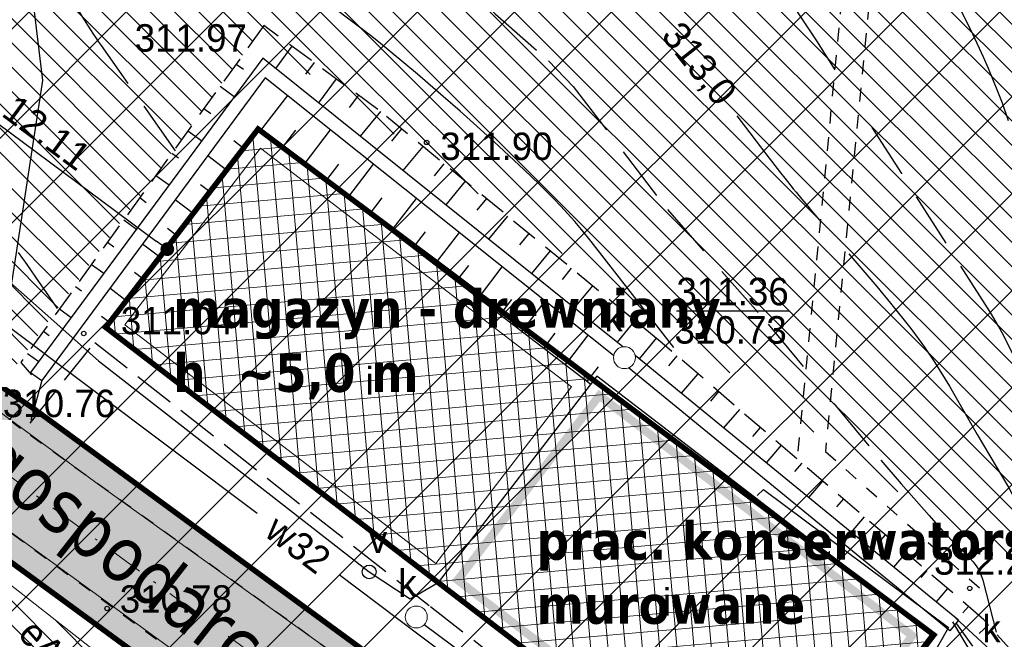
# Model space of a CAD drawing. Extents: x 4615668 to 9249187, y 5334101 to 10688993.
# Tile 27 of 120: x 4667501 to 4667536, y 5336839 to 5336862. Entities that reach past the tile are written whole.
import ezdxf
from ezdxf.enums import TextEntityAlignment as Align

# ---------------------------------------------------------------- set-up
doc = ezdxf.new("R2010")
doc.units = 0
doc.header["$MEASUREMENT"] = 0
for name, pattern in [('CHODNIK', [2, 1.5, -0.5]), ('DASHDOT', [25.4, 12.7, -6.35, 0, -6.35]), ('DROGA', [1, 0.5, -0.5]), ('SKARPA1', [1.5, 1, -0.5]), ('WARSTWICA', [3, 2, -1])]:
    doc.linetypes.add(name, pattern=pattern)
for name, color, linetype in [('11', 7, 'Continuous'), ('13', 7, 'Continuous'), ('14', 7, 'Continuous'), ('16', 7, 'Continuous'), ('17', 7, 'Continuous'), ('21', 7, 'Continuous'), ('22', 7, 'Continuous'), ('23', 7, 'Continuous'), ('24', 7, 'Continuous'), ('25', 7, 'Continuous'), ('27', 7, 'Continuous'), ('28', 7, 'Continuous'), ('45', 7, 'Continuous'), ('50', 7, 'Continuous'), ('51', 7, 'Continuous'), ('52', 7, 'Continuous'), ('56', 7, 'Continuous'), ('DIM', 7, 'Continuous'), ('tpsa_stolarka', 4, 'Continuous'), ('UKKPA_506', 7, 'Continuous')]:
    doc.layers.add(name, color=color, linetype=linetype)
doc.layers.add('hatch', color=253, linetype='Continuous', lineweight=0)
doc.layers.add('sciany - mur', color=1, linetype='Continuous', lineweight=30)
doc.styles.add('STYLE2', font='arial.ttf')
doc.styles.add('tomek14', font='ISOCP.shx', dxfattribs={"height": 14})
doc.styles.add('txt', font='TXT', dxfattribs={"height": 0.2})
doc.dimstyles.new('1-500', dxfattribs={"dimtxt": 1, "dimasz": 0.5, "dimexe": 0.18, "dimexo": 0.0625, "dimgap": 0.3, "dimtad": 1, "dimzin": 0, "dimdsep": 46, "dimtxsty": 'STYLE2', "dimblk": 'DOT', "dimcen": 0.09, "dimadec": 0, "dimazin": 0, "dimtfac": 1, "dimtmove": 0, "dimatfit": 0, "dimldrblk": 'DOT', "dimfxl": 0, "dimtolj": 1, "dimtzin": 0, "dimarcsym": 0})
pattern_1 = [(135, (0, 0), (-0.44194173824, -0.44194173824), [])]

# ---------------------------------------------------------------- blocks, each defined once
blk = doc.blocks.new('KL')
at = {"layer": 'UKKPA_506', "color": 7, "linetype": 'Continuous', "lineweight": 13}
blk.add_circle((0, 0), 0.4, dxfattribs=at)
blk = doc.blocks.new('PLT')
at = {"layer": '24', "color": 40, "linetype": 'Continuous'}
for p, q in [((3.25, 0), (2.543, 0.707)), ((0.75, 0), (5.75, 0)), ((4.543, 0), (3.836, -0.707))]:
    blk.add_line(p, q, dxfattribs=at)
blk = doc.blocks.new('WYS')
at = {"layer": '52', "color": 67, "linetype": 'Continuous'}
blk.add_circle((0, 0), 0.08, dxfattribs=at)
blk = doc.blocks.new('SLU')
at = {"layer": '22', "color": 1, "linetype": 'Continuous'}
blk.add_circle((0, 0), 0.25, dxfattribs=at)
blk = doc.blocks.new('_Dot')
at = {"color": 0, "linetype": 'ByBlock', "lineweight": -2}
blk.add_line((-0.5, 0), (-1, 0), dxfattribs=at)
at = {"color": 0, "linetype": 'ByBlock', "const_width": 0.5}
blk.add_lwpolyline([(-0.25, 0, 1), (0.25, 0, 1)], format="xyb", close=True, dxfattribs=at)
blk = doc.blocks.new('*D2936')
at = {"layer": 'Defpoints', "color": 0}
for p in [(4667497.792, 5336863.004), (4667507.521, 5336855.794), (4667505.973, 5336853.705)]:
    blk.add_point(p, dxfattribs=at)
at = {"layer": 'DIM', "color": 0, "lineweight": -2, "ltscale": 40}
for p, q in [((4667497.755, 5336862.954), (4667496.137, 5336860.771)), ((4667496.646, 5336860.618), (4667505.572, 5336854.003)), ((4667507.484, 5336855.743), (4667505.866, 5336853.56))]:
    blk.add_line(p, q, dxfattribs=at)
at = {"layer": 'DIM', "color": 0, "linetype": 'ByBlock', "lineweight": -2, "xscale": 0.5, "yscale": 0.5, "zscale": 0.5}
for p, rotation in [((4667496.244, 5336860.915), 143.4588016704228), ((4667505.973, 5336853.705), 323.4588016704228)]:
    blk.add_blockref('_Dot', p, dxfattribs=dict(at, rotation=rotation))
at = {"layer": 'DIM', "color": 0, "lineweight": 0, "ltscale": 40, "insert": (4667501.586, 5336857.955), "char_height": 1, "attachment_point": 5, "rotation": 323.4588, "style": 'STYLE2'}
blk.add_mtext('\\A1;12.11 ', dxfattribs=at)

msp = doc.modelspace()

# ---------------------------------------------------------------- hatches: boundary and pattern name
at = {"layer": 'hatch', "lineweight": 0, "ltscale": 20}
h = msp.add_hatch(dxfattribs=at)
h.set_pattern_fill('ANSI31', color=3, scale=5, angle=90)
h.set_pattern_definition(pattern_1)
h.paths.add_polyline_path([(4667478.241, 5336862.506), (4667500.187, 5336849.085), (4667509.213, 5336861.47), (4667568.688, 5336819.183), (4667564.714, 5336804.134), (4667554.796, 5336790.991), (4667576.988, 5336780.491), (4667554.55, 5336767.038), (4667549.827, 5336774.88), (4667551.588, 5336779.599), (4667549.28, 5336791.134), (4667527.772, 5336764.72), (4667506.281, 5336760.826), (4667504.47, 5336758.514), (4667530.99, 5336759.647), (4667552.216, 5336758.206), (4667562.355, 5336763.449), (4667592.666, 5336770.447), (4667606.189, 5336771.369), (4667630.656, 5336776.416), (4667647.302, 5336782.178), (4667616.224, 5336840.573), (4667599.415, 5336843.615), (4667571.788, 5336854.179), (4667524.216, 5336889.17), (4667516.371, 5336894.261), (4667502.473, 5336899.028)])
at = {"layer": 'hatch', "lineweight": 0}
h = msp.add_hatch(dxfattribs=at)
h.set_pattern_fill('ANSI31', color=160, scale=20)
h.set_pattern_definition([(45, (0, 0), (-1.767766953, 1.767766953), [])])
h.paths.add_polyline_path([(4667474.732, 5336856.646), (4667499.212, 5336897.332), (4667613.908, 5336808.5), (4667647.336, 5336782.081), (4667630.656, 5336776.416), (4667605.665, 5336771.261), (4667592.294, 5336770.058), (4667562.355, 5336763.404), (4667552.216, 5336758.206), (4667530.784, 5336759.661), (4667490.062, 5336757.531), (4667479.482, 5336755.228), (4667453.16, 5336765.741), (4667492.626, 5336792.677), (4667492.398, 5336848.025)])
at = {"layer": 'hatch', "lineweight": 0, "ltscale": 40}
h = msp.add_hatch(dxfattribs=at)
h.set_pattern_fill('ANSI37', color=0, scale=5, angle=50)
h.set_pattern_definition([(95, (0, 0), (-0.62262168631, -0.05447233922), []), (185, (0, 0), (0.05447233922, -0.62262168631), [])])
h.paths.add_polyline_path([(4667503.729, 5336850.854), (4667509.279, 5336858.084), (4667533.893, 5336839.646), (4667528.121, 5336832.127)])
h = msp.add_hatch(dxfattribs=at)
h.set_pattern_fill('CONCRE', color=40)
h.set_pattern_definition([(0, (0, 0), (1, 1), [0.125, -0.875]), (90, (0, 0), (-1, 1), [0.125, -0.875]), (135, (0.125, 0), (-0.99999999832, 6e-17), [0.1767767, -1.2374369]), (0, (0.125, 0.5625), (1, 1), [0.125, -0.875]), (45, (0.1875, 0.5), (0, 0.99999999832), [0.0883883, -1.3258252]), (135, (0.1875, 0.5), (-0.99999999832, 6e-17), [0.0883883, -1.3258252]), (0, (0.5, 0.8125), (1, 1), [0.1767767, -0.8232233]), (45, (0.5, 0.8125), (0, 0.99999999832), [0.125, -1.2892136]), (135, (0.6768, 0.8125), (-0.99999999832, 6e-17), [0.125, -1.2892136]), (90, (0.6875, 0.25), (-1, 1), [0.125, -0.875]), (45, (0.6875, 0.25), (0, 0.99999999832), [0.0883883, -1.3258252]), (135, (0.75, 0.3125), (-0.99999999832, 6e-17), [0.0883883, -1.3258252]), (0, (0.125, 0.25), (1, 1), [0.0625, -0.8375]), (0, (0.875, 0.5), (1, 1), [0.0625, -0.8375]), (90, (0.5625, 0.625), (-1, 1), [0.0625, -0.8375]), (135, (0.6875, 0.0625), (-0.99999999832, 6e-17), [0.0883883, -1.3258252]), (135, (0.25, 0.75), (-0.99999999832, 6e-17), [0.0883883, -1.3258252]), (45, (0.46875, 0.3281), (0, 0.99999999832), [0.0883883, -1.3258252]), (90, (0.3438, 0.125), (-1, 1), [0.015625, -0.984375]), (90, (0.3906, 0.5469), (-1, 1), [0.015625, -0.984375]), (90, (0.8594, 0.7188), (-1, 1), [0.015625, -0.984375]), (90, (0.875, 0.1875), (-1, 1), [0.015625, -0.984375])])
h.paths.add_polyline_path([(4667472.961, 5336756.489), (4667468.058, 5336758.973), (4667487.243, 5336774.477), (4667507.924, 5336780.952), (4667514.555, 5336787.159), (4667525.884, 5336802.746), (4667525.606, 5336807.84), (4667523.221, 5336815.704), (4667522.509, 5336818.048), (4667521.226, 5336821.635), (4667520.864, 5336822.406), (4667520.067, 5336824.088), (4667519.679, 5336824.706), (4667515.771, 5336830.92), (4667509.771, 5336835.34), (4667494.15, 5336846.576), (4667489.905, 5336849.409), (4667484.007, 5336852.786), (4667486.27, 5336857.256), (4667492.961, 5336853.385), (4667501.292, 5336847.756), (4667518.717, 5336834.965), (4667519.688, 5336834.083), (4667524.486, 5336826.454), (4667525.848, 5336823.557), (4667528.047, 5336817.018), (4667529.495, 5336812.247), (4667530.585, 5336808.651), (4667530.773, 5336800.967), (4667520.307, 5336786.568), (4667509.938, 5336776.339), (4667489.772, 5336770.079)])
at = {"layer": 'hatch', "lineweight": 0, "ltscale": 20}
h = msp.add_hatch(dxfattribs=at)
h.set_pattern_fill('ANSI31', color=3, scale=5, angle=90)
h.set_pattern_definition(pattern_1)
h.paths.add_polyline_path([(4667467.837, 5336761.845), (4667446.717, 5336769.805), (4667465.95, 5336800.297), (4667453.331, 5336810.903), (4667456.996, 5336817.795), (4667461.413, 5336829.102), (4667470.895, 5336824.303), (4667477.712, 5336835.194), (4667462.385, 5336842.995), (4667465.057, 5336851.959), (4667473.624, 5336855.263), (4667477.401, 5336854.407), (4667477.94, 5336845.571), (4667487.032, 5336840.461), (4667491.362, 5336848.44), (4667514.938, 5336829.96), (4667522.66, 5336810.151), (4667493.116, 5336780.396), (4667477.533, 5336784.386), (4667471.001, 5336776.207), (4667474.27, 5336768.361)])

# ---------------------------------------------------------------- linework, layer by layer
at = {"color": 97, "linetype": 'DROGA'}
for points in [[(4667535.227, 5336880.93), (4667530.822, 5336865.752), (4667528.908, 5336846.056)], [(4667536.072, 5336880.254), (4667531.808, 5336865.562), (4667529.941, 5336846.336), (4667535.784, 5336841.153)]]:
    msp.add_lwpolyline(points, dxfattribs=at)
at = {"lineweight": 0, "ltscale": 40}
for points in [[(4667504.43, 5336850.947), (4667515.751, 5336842.255), (4667520.692, 5336848.69), (4667509.371, 5336857.383)], [(4667467.837, 5336761.845), (4667446.717, 5336769.805), (4667465.95, 5336800.297), (4667453.331, 5336810.903), (4667456.996, 5336817.795), (4667461.413, 5336829.102), (4667470.895, 5336824.303), (4667477.712, 5336835.194), (4667462.385, 5336842.995), (4667465.057, 5336851.959), (4667473.624, 5336855.263), (4667477.401, 5336854.407), (4667477.94, 5336845.571), (4667487.032, 5336840.461), (4667491.362, 5336848.44), (4667514.938, 5336829.96), (4667522.66, 5336810.151), (4667493.116, 5336780.396), (4667477.533, 5336784.386), (4667471.001, 5336776.207), (4667474.27, 5336768.361)]]:
    msp.add_lwpolyline(points, close=True, dxfattribs=at)
msp.add_lwpolyline([(4667515.843, 5336841.553), (4667528.12, 5336832.128), (4667533.803, 5336839.713), (4667521.616, 5336849.073), (4667515.843, 5336841.553)], dxfattribs=at)
at = {"lineweight": 0, "ltscale": 40, "const_width": 0.3}
msp.add_lwpolyline([(4667516.544, 5336841.646), (4667528.023, 5336832.832), (4667533.106, 5336839.618), (4667521.708, 5336848.372)], close=True, dxfattribs=at)
at = {"layer": '11', "color": 2, "linetype": 'Continuous'}
msp.add_lwpolyline([(4667515.843, 5336841.554), (4667528.12, 5336832.128), (4667533.893, 5336839.646), (4667521.616, 5336849.073)], close=True, dxfattribs=at)
at = {"layer": '13', "color": 7, "linetype": 'Continuous'}
msp.add_lwpolyline([(4667515.843, 5336841.554), (4667503.729, 5336850.855), (4667509.279, 5336858.084), (4667521.393, 5336848.783)], dxfattribs=at)
at = {"layer": '16', "color": 7, "linetype": 'CHODNIK'}
msp.add_lwpolyline([(4667501.397, 5336848.914), (4667500.979, 5336847.364), (4667503.328, 5336850.308), (4667515.555, 5336840.678), (4667526.594, 5336832.102), (4667525.414, 5336823.336)], dxfattribs=at)
at = {"layer": '17', "color": 97, "linetype": 'DROGA'}
for points in [[(4667509.729, 5336776.363), (4667522.731, 5336785.295), (4667530.229, 5336801.252), (4667530.261, 5336807.572), (4667527.468, 5336816.293), (4667525.414, 5336823.336), (4667519.234, 5336833.343), (4667513.571, 5336837.869), (4667500.63, 5336847.171), (4667494.497, 5336851.715), (4667489.02, 5336854.912), (4667485.725, 5336856.886), (4667477.485, 5336860.742), (4667475.526, 5336864.356), (4667475.571, 5336866.009), (4667476.258, 5336867.753), (4667479.139, 5336873.796), (4667481.061, 5336878.111), (4667482.068, 5336881.58), (4667483.12, 5336885.665), (4667483.624, 5336888.832), (4667483.854, 5336898.363), (4667484.586, 5336900.737)], [(4667444.052, 5336813.794), (4667451.532, 5336825.809), (4667456.245, 5336834.054), (4667459.906, 5336840.159), (4667468.277, 5336852.906), (4667469.374, 5336853.595), (4667472.578, 5336855.569), (4667476.907, 5336856.158), (4667484.917, 5336853.083), (4667490.803, 5336849.697), (4667498.722, 5336844.511), (4667507.185, 5336838.316), (4667516.083, 5336831.904), (4667520.615, 5336824.284), (4667523.251, 5336818.184), (4667525.356, 5336810.84), (4667526.332, 5336807.663), (4667526.549, 5336801.494), (4667519.433, 5336786.317), (4667509.376, 5336781.364), (4667487.358, 5336773.665), (4667467.89, 5336759.058)]]:
    msp.add_lwpolyline(points, dxfattribs=at)
at = {"layer": '23', "color": 40, "linetype": 'Continuous'}
for points in [[(4667497.628, 5336854.808), (4667503.466, 5336849.633), (4667513.325, 5336841.943)], [(4667513.325, 5336841.943), (4667514.821, 5336840.967), (4667515.843, 5336841.554)]]:
    msp.add_lwpolyline(points, dxfattribs=at)
at = {"layer": '25', "color": 165, "linetype": 'Continuous'}
for points in [[(4667509.251, 5336844.069), (4667500.075, 5336850.959), (4667501.442, 5336859.857), (4667500.616, 5336866.688), (4667498.962, 5336868.436), (4667496.068, 5336870.243)], [(4667527.457, 5336844.723), (4667527.687, 5336844.953), (4667534.421, 5336839.912), (4667533.668, 5336838.598), (4667533.529, 5336838.423)], [(4667567.351, 5336807.147), (4667565.487, 5336809.73), (4667557.173, 5336817.121), (4667550.793, 5336821.357), (4667544.839, 5336825.281), (4667526.426, 5336831.14), (4667513.619, 5336840.789), (4667512.229, 5336841.833)]]:
    msp.add_lwpolyline(points, dxfattribs=at)
at = {"layer": '27', "color": 17, "linetype": 'Continuous'}
for p, q in [((4667516.845, 5336838.885), (4667515.326, 5336840.02)), ((4667535.3, 5336838.923), (4667534.586, 5336840.128))]:
    msp.add_line(p, q, dxfattribs=at)
at = {"layer": '45', "color": 219, "linetype": 'Continuous'}
for p, q in [((4667534.792, 5336840.181), (4667523.015, 5336849.826)), ((4667534.476, 5336839.795), (4667522.771, 5336849.381)), ((4667500.995, 5336849.21), (4667501.397, 5336848.914)), ((4667534.792, 5336840.181), (4667534.476, 5336839.795))]:
    msp.add_line(p, q, dxfattribs=at)
for points in [[(4667522.564, 5336850.148), (4667509.447, 5336860.666), (4667500.995, 5336849.21)], [(4667522.229, 5336849.828), (4667509.541, 5336859.95), (4667501.397, 5336848.914)]]:
    msp.add_lwpolyline(points, dxfattribs=at)
at = {"layer": '50', "color": 245, "linetype": 'WARSTWICA'}
for points in [[(4667530.302, 5336860.241), (4667529.624, 5336861.298), (4667526.424, 5336866.168), (4667524.739, 5336868.546), (4667517.201, 5336878.552), (4667511.146, 5336886.691), (4667510.053, 5336888.236), (4667508.047, 5336891.45), (4667507.334, 5336892.949), (4667506.499, 5336895.005), (4667505.988, 5336895.985), (4667504.615, 5336898.253)], [(4667499.386, 5336889.441), (4667502.09, 5336884.339), (4667504.755, 5336879.642), (4667506.206, 5336877.389), (4667509.256, 5336872.985), (4667513.011, 5336867.802), (4667514.136, 5336866.373), (4667516.523, 5336863.632), (4667517.916, 5336862.283), (4667519.857, 5336860.568), (4667520.752, 5336859.639), (4667524.184, 5336855.145), (4667527.857, 5336850.974), (4667529.183, 5336849.376)], [(4667506.276, 5336857.284), (4667503.571, 5336861.131), (4667503.471, 5336861.275), (4667503.404, 5336861.372), (4667503.273, 5336861.567), (4667503.209, 5336861.666), (4667503.081, 5336861.863), (4667502.955, 5336862.061), (4667502.872, 5336862.194), (4667502.708, 5336862.461), (4667502.586, 5336862.662), (4667502.345, 5336863.066), (4667501.866, 5336863.876), (4667501.625, 5336864.28), (4667501.463, 5336864.549), (4667501.381, 5336864.682), (4667501.257, 5336864.882), (4667501.132, 5336865.081), (4667501.068, 5336865.18), (4667501.017, 5336865.258), (4667500.913, 5336865.415), (4667500.808, 5336865.571), (4667500.594, 5336865.879)], [(4667544.552, 5336831.857), (4667542.574, 5336836.189), (4667542.254, 5336836.874), (4667541.589, 5336838.232), (4667540.233, 5336840.936), (4667539.797, 5336841.846), (4667539.586, 5336842.304), (4667539.384, 5336842.777), (4667539.26, 5336843.096), (4667539.03, 5336843.743), (4667538.4, 5336845.706), (4667538.174, 5336846.355), (4667538.052, 5336846.677), (4667537.223, 5336848.827), (4667536.926, 5336849.535), (4667536.769, 5336849.884), (4667536.432, 5336850.57), (4667536.249, 5336850.905), (4667535.955, 5336851.398), (4667532.725, 5336856.459), (4667531.279, 5336858.717)], [(4667530.245, 5336848.081), (4667531.959, 5336846.021), (4667532.705, 5336845.151), (4667533.716, 5336844.004), (4667534.219, 5336843.43), (4667534.335, 5336843.303), (4667534.584, 5336843.057), (4667535.095, 5336842.569), (4667535.324, 5336842.311), (4667535.456, 5336842.129), (4667535.515, 5336842.034), (4667535.59, 5336841.885), (4667535.673, 5336841.648), (4667536.157, 5336839.745)]]:
    msp.add_lwpolyline(points, dxfattribs=at)
at = {"layer": '50', "color": 216, "linetype": 'Continuous'}
for points in [[(4667536.615, 5336858.387), (4667536.386, 5336859.025), (4667536.224, 5336859.448), (4667535.88, 5336860.284), (4667535.699, 5336860.699), (4667535.32, 5336861.521), (4667534.921, 5336862.335), (4667534.646, 5336862.875), (4667534.079, 5336863.946), (4667533.581, 5336864.84), (4667533.322, 5336865.28), (4667532.917, 5336865.929), (4667532.491, 5336866.564), (4667532.268, 5336866.876)], [(4667524.423, 5336850.12), (4667521.414, 5336853.989), (4667521.06, 5336854.428), (4667520.816, 5336854.714), (4667520.311, 5336855.271), (4667520.051, 5336855.544), (4667519.519, 5336856.078), (4667518.975, 5336856.601), (4667517.866, 5336857.626), (4667516.64, 5336858.729), (4667516.022, 5336859.272), (4667515.086, 5336860.078), (4667513.661, 5336861.262), (4667513.371, 5336861.493), (4667512.78, 5336861.943), (4667511.988, 5336862.537), (4667511.597, 5336862.84), (4667511.025, 5336863.314)], [(4667526.717, 5336858.569), (4667527.187, 5336857.951), (4667527.422, 5336857.643), (4667527.776, 5336857.182), (4667528.31, 5336856.492), (4667528.463, 5336856.296), (4667528.566, 5336856.166), (4667528.773, 5336855.908), (4667528.877, 5336855.779), (4667529.086, 5336855.523), (4667529.298, 5336855.268), (4667529.44, 5336855.099), (4667529.725, 5336854.763)], [(4667500.546, 5336853.579), (4667500.851, 5336853.143), (4667501.306, 5336852.489), (4667501.532, 5336852.161), (4667501.957, 5336851.542)], [(4667530.789, 5336853.537), (4667531.812, 5336852.342), (4667532.313, 5336851.737), (4667533.049, 5336850.813), (4667533.353, 5336850.407), (4667533.548, 5336850.131), (4667533.924, 5336849.571), (4667534.457, 5336848.711), (4667535.474, 5336846.956), (4667536.617, 5336845.003), (4667536.979, 5336844.345), (4667537.152, 5336844.012), (4667537.476, 5336843.336), (4667537.625, 5336842.992), (4667537.827, 5336842.468), (4667540.563, 5336834.821)]]:
    msp.add_lwpolyline(points, dxfattribs=at)
at = {"layer": '51', "color": 3, "linetype": 'Continuous'}
for p, q in [((4667510.513, 5336861.098), (4667509.918, 5336860.289)), ((4667508.478, 5336860.451), (4667508.742, 5336860.26)), ((4667511.319, 5336860.506), (4667511.008, 5336860.084)), ((4667512.124, 5336859.913), (4667511.479, 5336859.036)), ((4667507.893, 5336859.64), (4667508.413, 5336859.264)), ((4667512.93, 5336859.321), (4667512.595, 5336858.865)), ((4667509.369, 5336858.015), (4667510.356, 5336859.3)), ((4667507.308, 5336858.828), (4667507.563, 5336858.644)), ((4667513.731, 5336858.723), (4667512.992, 5336857.824)), ((4667506.723, 5336858.017), (4667507.225, 5336857.655)), ((4667510.162, 5336857.406), (4667510.65, 5336858.041)), ((4667510.955, 5336856.797), (4667511.919, 5336858.053)), ((4667514.504, 5336858.088), (4667514.138, 5336857.643)), ((4667508.739, 5336857.381), (4667508.39, 5336857.649)), ((4667506.138, 5336857.206), (4667506.385, 5336857.028)), ((4667515.276, 5336857.453), (4667514.552, 5336856.572)), ((4667508.13, 5336856.588), (4667507.447, 5336857.112)), ((4667511.749, 5336856.188), (4667512.225, 5336856.808)), ((4667512.542, 5336855.579), (4667513.483, 5336856.805)), ((4667516.049, 5336856.818), (4667515.69, 5336856.382)), ((4667505.553, 5336856.395), (4667506.038, 5336856.045)), ((4667516.821, 5336856.183), (4667516.113, 5336855.321)), ((4667507.521, 5336855.794), (4667507.187, 5336856.051)), ((4667504.968, 5336855.584), (4667505.206, 5336855.412)), ((4667506.912, 5336855.001), (4667506.259, 5336855.503)), ((4667513.335, 5336854.97), (4667513.8, 5336855.576)), ((4667514.128, 5336854.361), (4667515.047, 5336855.558)), ((4667517.593, 5336855.548), (4667517.243, 5336855.121)), ((4667504.383, 5336854.773), (4667504.851, 5336854.436)), ((4667518.366, 5336854.912), (4667517.673, 5336854.07)), ((4667506.303, 5336854.208), (4667505.984, 5336854.453)), ((4667514.921, 5336853.752), (4667515.375, 5336854.343)), ((4667515.714, 5336853.143), (4667516.611, 5336854.31)), ((4667503.799, 5336853.962), (4667504.028, 5336853.796)), ((4667519.138, 5336854.277), (4667518.796, 5336853.861)), ((4667505.694, 5336853.415), (4667505.071, 5336853.893)), ((4667519.911, 5336853.642), (4667519.234, 5336852.819)), ((4667503.214, 5336853.151), (4667503.663, 5336852.826)), ((4667505.085, 5336852.622), (4667504.781, 5336852.855)), ((4667516.508, 5336852.534), (4667516.95, 5336853.11)), ((4667517.301, 5336851.925), (4667518.174, 5336853.063)), ((4667520.683, 5336853.007), (4667520.348, 5336852.6)), ((4667502.629, 5336852.339), (4667502.849, 5336852.181)), ((4667504.476, 5336851.828), (4667503.884, 5336852.284)), ((4667521.456, 5336852.372), (4667520.794, 5336851.567)), ((4667518.094, 5336851.316), (4667518.525, 5336851.877)), ((4667518.887, 5336850.707), (4667519.738, 5336851.815)), ((4667502.044, 5336851.528), (4667502.476, 5336851.217)), ((4667503.867, 5336851.035), (4667503.579, 5336851.257)), ((4667523, 5336851.102), (4667522.354, 5336850.316)), ((4667501.459, 5336850.717), (4667501.67, 5336850.565)), ((4667519.68, 5336850.098), (4667520.1, 5336850.645)), ((4667520.473, 5336849.489), (4667521.302, 5336850.568)), ((4667523.773, 5336850.467), (4667523.153, 5336849.713)), ((4667500.874, 5336849.906), (4667501.288, 5336849.607)), ((4667524.535, 5336849.819), (4667524.223, 5336849.456)), ((4667521.267, 5336848.88), (4667521.675, 5336849.412)), ((4667525.293, 5336849.167), (4667524.684, 5336848.459)), ((4667526.051, 5336848.515), (4667525.754, 5336848.17)), ((4667526.809, 5336847.863), (4667526.232, 5336847.192)), ((4667527.567, 5336847.21), (4667527.286, 5336846.884)), ((4667528.325, 5336846.558), (4667527.779, 5336845.924)), ((4667529.083, 5336845.906), (4667528.818, 5336845.598)), ((4667529.841, 5336845.254), (4667529.327, 5336844.657)), ((4667530.599, 5336844.601), (4667530.35, 5336844.312)), ((4667531.357, 5336843.949), (4667530.875, 5336843.389)), ((4667532.115, 5336843.297), (4667531.882, 5336843.026)), ((4667532.873, 5336842.644), (4667532.423, 5336842.121)), ((4667533.631, 5336841.992), (4667533.414, 5336841.74)), ((4667534.389, 5336841.34), (4667533.971, 5336840.854)), ((4667535.147, 5336840.688), (4667534.946, 5336840.454)), ((4667564.025, 5336813.108), (4667534.692, 5336840.263)), ((4667535.882, 5336840.012), (4667535.536, 5336839.703))]:
    msp.add_line(p, q, dxfattribs=at)
at = {"layer": '51', "color": 3, "linetype": 'SKARPA1'}
for points in [[(4667562.515, 5336815.029), (4667563.476, 5336812.515), (4667568.424, 5336817.86), (4667563.304, 5336822.6), (4667560.402, 5336825.193), (4667554.864, 5336829.118), (4667542.865, 5336832.197), (4667535.717, 5336840.197), (4667523.994, 5336850.285), (4667513.64, 5336858.798), (4667509.488, 5336861.852), (4667500.639, 5336849.58), (4667501.02, 5336849.129)], [(4667534.721, 5336840.053), (4667540.702, 5336831.632), (4667551.815, 5336827.936), (4667550.925, 5336824.84), (4667557.243, 5336820.825)]]:
    msp.add_lwpolyline(points, dxfattribs=at)
at = {"layer": 'sciany - mur', "color": 251, "lineweight": 0, "ltscale": 40}
for points in [[(4667519.234, 5336833.343), (4667512.713, 5336838.485), (4667503.504, 5336845.105), (4667494.497, 5336851.715), (4667485.725, 5336856.886), (4667477.485, 5336860.742), (4667475.526, 5336864.356), (4667475.571, 5336866.009), (4667476.258, 5336867.753), (4667478.624, 5336872.715), (4667481.061, 5336878.111)], [(4667459.768, 5336839.929), (4667468.277, 5336852.906), (4667472.578, 5336855.569), (4667476.921, 5336856.153), (4667484.917, 5336853.083), (4667490.299, 5336849.987), (4667498.722, 5336844.511), (4667516.083, 5336831.904), (4667520.615, 5336824.284), (4667523.251, 5336818.184), (4667526.332, 5336807.663)]]:
    msp.add_lwpolyline(points, dxfattribs=at)
at = {"layer": 'sciany - mur', "color": 30, "lineweight": 0, "ltscale": 40}
for points in [[(4667480.657, 5336877.216, 0.2, 0.2, 0), (4667476.464, 5336868.179, 0.2, 0.2, 0.422916), (4667479.543, 5336860.139, 0.2, 0.2, 0), (4667486.27, 5336857.256, 0.2, 0.2, 0), (4667492.724, 5336853.54, 0.2, 0.2, 0), (4667494.82, 5336852.167, 0.2, 0.2, 0), (4667501.119, 5336847.883, 0.2, 0.2, 0), (4667518.621, 5336835.052, 0.2, 0.2, 0), (4667519.688, 5336834.083, 0.2, 0.2, 0), (4667524.486, 5336826.454, 0.2, 0.2, 0), (4667525.879, 5336823.49, 0.2, 0.2, 0), (4667527.26, 5336819.614, 0.2, 0.2, 0), (4667530.585, 5336808.651, 0.2, 0.2, 0), (4667530.773, 5336800.967, 0.2, 0.2, 0), (4667520.307, 5336786.568, 0.2, 0.2, 0), (4667518.855, 5336785.136, 0.2, 0.2, 0), (4667509.938, 5336776.339, 0.2, 0.2, 0), (4667491.392, 5336770.674, 0.2, 0.2, 0), (4667489.772, 5336770.079, 0.2, 0.2, 0), (4667488.986, 5336769.428, 0.2, 0.2, 0), (4667472.99, 5336756.546, 0.2, 0.2, 0), (4667472.961, 5336756.489, 0.2, 0.2, 0)], [(4667460.307, 5336840.77, 0.2, 0.2, 0), (4667468.912, 5336853.871, 0.2, 0.2, -0.363483), (4667476.29, 5336856.093, 0.2, 0.2, 0), (4667484.007, 5336852.786, 0.2, 0.2, 0), (4667484.568, 5336852.455, 0.2, 0.2, 0), (4667489.89, 5336849.419, 0.2, 0.2, 0), (4667492.044, 5336848.009, 0.2, 0.2, 0), (4667498.234, 5336843.798, 0.2, 0.2, 0), (4667515.746, 5336830.96, 0.2, 0.2, 0), (4667520.091, 5336824.051, 0.2, 0.2, 0), (4667521.251, 5336821.583, 0.2, 0.2, 0), (4667522.509, 5336818.048, 0.2, 0.2, 0), (4667525.616, 5336807.807, 0.2, 0.2, 0), (4667525.884, 5336802.746, 0.2, 0.2, 0), (4667517.534, 5336791.257, 0.2, 0.2, 0), (4667514.555, 5336787.159, 0.2, 0.2, 0), (4667507.924, 5336780.952, 0.2, 0.2, 0), (4667489.799, 5336775.415, 0.2, 0.2, 0), (4667487.243, 5336774.477, 0.2, 0.2, 0), (4667485.823, 5336773.301, 0.2, 0.2, 0), (4667469.845, 5336760.433, 0.2, 0.2, 0), (4667468.058, 5336758.973, 0.2, 0.2, 0)]]:
    msp.add_lwpolyline(points, format="xyseb", dxfattribs=at)
at = {"layer": 'sciany - mur', "color": 30, "linetype": 'DASHDOT', "lineweight": 0, "ltscale": 0.1}
for points in [[(4667477.852, 5336858.143), (4667485.138, 5336855.021), (4667485.822, 5336854.618), (4667491.195, 5336851.553), (4667493.432, 5336850.088), (4667499.676, 5336845.841), (4667517.037, 5336833.113), (4667517.754, 5336832.462), (4667522.288, 5336825.252), (4667523.565, 5336822.536), (4667524.885, 5336818.831), (4667528.101, 5336808.229), (4667528.389, 5336801.373), (4667521.183, 5336786.021), (4667520.2, 5336785.2), (4667508.931, 5336778.646), (4667490.595, 5336773.045), (4667488.507, 5336772.278), (4667487.404, 5336771.364), (4667471.418, 5336758.489), (4667470.494, 5336757.738)], [(4667476.867, 5336855.845), (4667484.007, 5336852.786), (4667484.568, 5336852.455), (4667489.89, 5336849.419), (4667492.044, 5336848.009), (4667498.234, 5336843.798), (4667515.454, 5336831.174), (4667515.82, 5336830.842), (4667520.091, 5336824.051), (4667521.251, 5336821.583), (4667522.509, 5336818.048), (4667525.616, 5336807.807), (4667525.866, 5336801.88), (4667519.155, 5336787.584), (4667518.76, 5336787.254), (4667507.924, 5336780.952), (4667489.799, 5336775.415), (4667487.243, 5336774.477), (4667485.823, 5336773.301), (4667469.845, 5336760.433), (4667468.917, 5336759.678)]]:
    msp.add_lwpolyline(points, dxfattribs=at)
at = {"layer": 'sciany - mur', "color": 251, "lineweight": 0, "ltscale": 40, "const_width": 0.2}
msp.add_lwpolyline([(4667503.729, 5336850.854), (4667509.279, 5336858.084), (4667533.893, 5336839.646), (4667528.121, 5336832.127)], close=True, dxfattribs=at)

# ---------------------------------------------------------------- block references
at = {"layer": '24', "color": 40, "linetype": 'Continuous', "xscale": 0.9999998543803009, "yscale": 0.9999998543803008, "rotation": 296.9875625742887}
msp.add_blockref('PLT', (4667497.419, 5336850.945), dxfattribs=at)
at = {"layer": '24', "color": 40, "linetype": 'Continuous'}
msp.add_blockref('SLU', (4667513.325, 5336841.943), dxfattribs=at)
at = {"layer": '28', "color": 17, "linetype": 'Continuous'}
for p in [(4667522.622, 5336849.752), (4667515.041, 5336840.3)]:
    msp.add_blockref('KL', p, dxfattribs=at)
at = {"layer": '52', "color": 67, "linetype": 'Continuous'}
for p in [(4667515.419, 5336857.594), (4667502.929, 5336850.632), (4667535.198, 5336841.344), (4667503.779, 5336840.611)]:
    msp.add_blockref('WYS', p, dxfattribs=at)

# ---------------------------------------------------------------- texts
at = {"layer": '14', "color": 7, "linetype": 'Continuous', "style": 'txt'}
for p in [(4667513.346, 5336848.928), (4667524.17, 5336840.872)]:
    msp.add_text('i', height=1, dxfattribs=at).set_placement(p, align=Align.MIDDLE)
at = {"layer": '21', "color": 1, "linetype": 'Continuous', "style": 'txt'}
msp.add_text('eANN', height=1, rotation=311.685, dxfattribs=at).set_placement((4667502.046, 5336838.648), align=Align.MIDDLE)
at = {"layer": '24', "color": 40, "linetype": 'Continuous', "style": 'txt'}
msp.add_text('v', height=1, dxfattribs=at).set_placement((4667513.649, 5336843.136), align=Align.MIDDLE)
at = {"layer": '25', "color": 165, "linetype": 'Continuous', "style": 'txt'}
msp.add_text('w32', height=1, rotation=323.0976, dxfattribs=at).set_placement((4667510.739, 5336842.951), align=Align.MIDDLE)
at = {"layer": '28', "color": 17, "linetype": 'Continuous', "style": 'txt'}
for p in [(4667521.895, 5336850.709), (4667514.385, 5336841.027), (4667535.66, 5336839.372)]:
    msp.add_text('k', height=1, dxfattribs=at).set_placement(p)
at = {"layer": '50', "color": 6, "linetype": 'Continuous', "style": 'txt'}
msp.add_text('313,0', height=1, rotation=308.3412, dxfattribs=at).set_placement((4667525.292, 5336860.42), align=Align.MIDDLE)
at = {"layer": '52', "color": 67, "linetype": 'Continuous', "style": 'txt'}
for s, p in [('311.97', (4667504.785, 5336860.904)), ('311.90', (4667515.916, 5336856.954)), ('311.04', (4667504.28, 5336850.601)), ('310.76', (4667499.982, 5336847.584)), ('312.21', (4667533.897, 5336841.842)), ('310.78', (4667504.24, 5336840.457))]:
    msp.add_text(s, height=1, dxfattribs=at).set_placement(p)
at = {"layer": '56', "color": 17, "linetype": 'Continuous', "style": 'txt'}
msp.add_text('%%U311.36', height=1, dxfattribs=at).set_placement((4667524.515, 5336851.66))
msp.add_text('310.73', height=1, dxfattribs=at).set_placement((4667524.445, 5336851.264), align=Align.TOP_LEFT)
at = {"layer": 'tpsa_stolarka', "color": 0, "ltscale": 2.5, "char_height": 1.4, "width": 28.14975, "attachment_point": 1, "style": 'tomek14'}
for s, insert in [('{\\fTahoma|b1|i0|c238|p34;magazyn - drewniany \\Ph  ~5,0 m }', (4667506.189, 5336852.24)), ('{\\fTahoma|b1|i0|c238|p34;prac. konserwatorskie - murowane \\Ph  ~9,0 m }', (4667519.424, 5336843.787))]:
    msp.add_mtext(s, dxfattribs=dict(at, insert=insert))
at = {"layer": 'tpsa_stolarka', "color": 0, "ltscale": 2.5, "insert": (4667494.068, 5336851.967), "char_height": 2, "width": 63.29752, "attachment_point": 1, "rotation": 322.0038, "style": 'tomek14'}
msp.add_mtext('{\\fTahoma|b0|i0|c238|p34;droga gospodarcza - pożarowa}', dxfattribs=at)

# ---------------------------------------------------------------- dimensions: what is measured, and where the dimension line sits
at = {"layer": 'DIM', "lineweight": 0, "ltscale": 40}
dim = msp.add_aligned_dim(p1=(4667497.792, 5336863.004), p2=(4667507.521, 5336855.794), distance=-2.6, dimstyle='1-500', override={"dimpost": ' '}, dxfattribs=at)
dim.commit()
dim.dimension.update_dxf_attribs({"geometry": '*D2936', "text_midpoint": (4667501.586, 5336857.955)})

doc.saveas('drawing.dxf')
